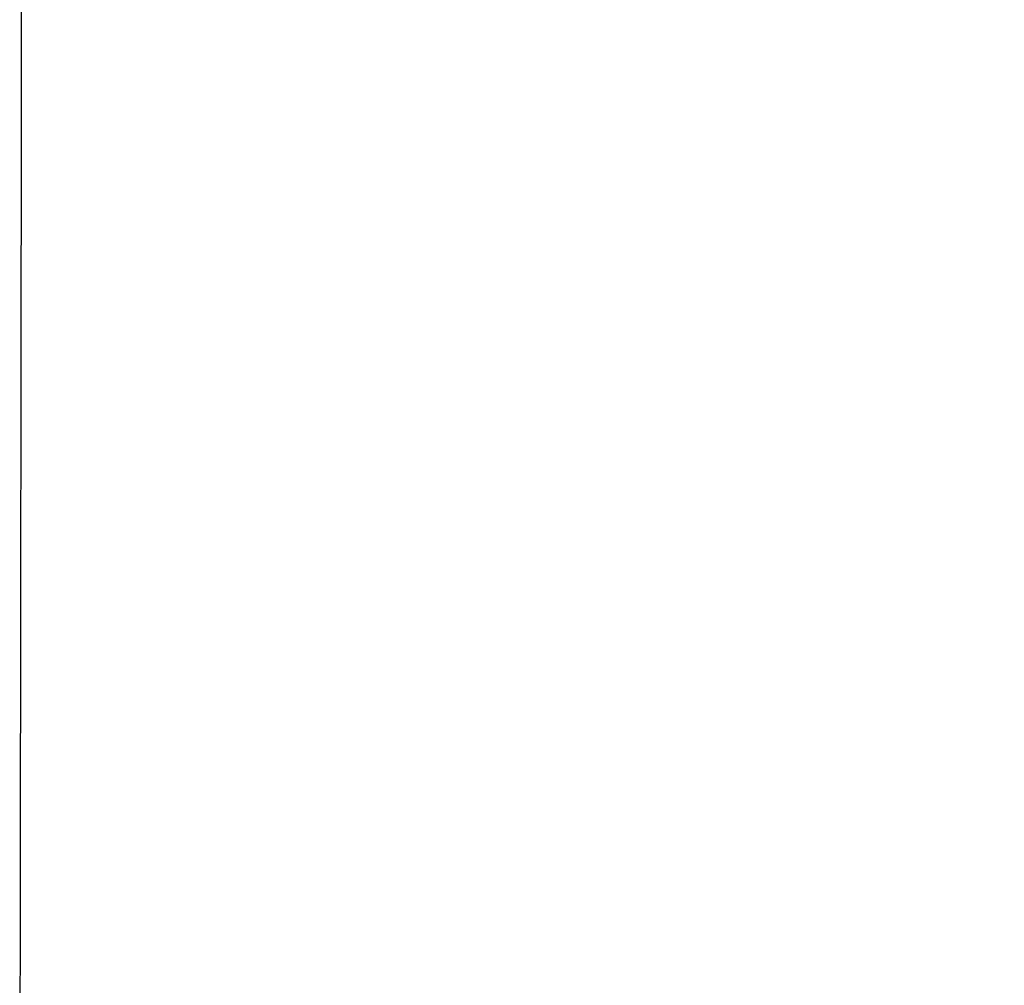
# Model space of a CAD drawing. Header units: millimetres. Extents: x 778 to 1998, y 0 to 125.
# Tile 200 of 256: x 1268.854 to 1269.21, y 14.995 to 15.343. Entities that reach past the tile are written whole.
import ezdxf

# ---------------------------------------------------------------- set-up
doc = ezdxf.new("R2010")
doc.units = ezdxf.units.MM
doc.header["$MEASUREMENT"] = 0
doc.layers.add('Predefinito', color=7, linetype='Continuous', true_color=0x000000)

msp = doc.modelspace()

# ---------------------------------------------------------------- linework, layer by layer
at = {"layer": 'Predefinito'}
for points in [[(1153.84163, 29.07778, 206.60078), (1335.94176, 22.03889, 109.32855), (1518.04189, 15, 12.05631)], [(1153.87226, 28.85724, -50.03268), (1335.83621, 21.92862, -30.64786), (1517.80016, 15, -11.26305)], [(1153.89709, 28.8563, 193.21175), (1335.84865, 21.92815, 102.23741), (1517.80021, 15, 11.26307)], [(1153.92112, 28.69125, 169.69237), (1335.63041, 21.84562, 89.62366), (1517.33969, 15, 9.55496)], [(1153.91996, 28.6912, -28.21622), (1335.62983, 21.8456, -18.88559), (1517.33969, 15, -9.55496)], [(1191.90462, 28.22976, 210.09028), (1355.2392, 21.61488, 111.8577), (1518.57379, 15.00001, 13.62512)], [(1208.51426, 27.92651, 210.0319), (1363.6954, 21.46326, 112.23266), (1518.87654, 15.00001, 14.43342)], [(1231.16473, 27.70963, 210.07053), (1375.39599, 21.35482, 113.15579), (1519.62725, 15, 16.24104)], [(1266.89115, 25.19288, -59.66548), (1392.73246, 20.09644, -36.64527), (1518.57377, 15.00001, -13.62507)]]:
    msp.add_open_spline(points, degree=2, dxfattribs=at)
msp.add_rational_spline([(1268.8584, 17.4908, 207.73866), (1268.85812, 17.6712, 210.51647), (1268.85442, 14.91463, 210.90389)], [1, 0.733042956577, 1], degree=2, dxfattribs=at)
for points, knots in [([(1268.85442, 14.91463, 210.90389), (1268.55677, 14.98821, 210.89354), (1268.26265, 15.05808, 210.85669), (1267.82689, 15.15721, 210.76105), (1267.68255, 15.18931, 210.72245), (1267.39569, 15.25161, 210.63169), (1267.25286, 15.28186, 210.57938), (1266.82998, 15.36904, 210.40198), (1266.55891, 15.42171, 210.25815), (1266.04383, 15.51498, 209.92097), (1265.79735, 15.55603, 209.72598), (1265.33805, 15.62433, 209.2859), (1265.12936, 15.65098, 209.0448), (1264.8506, 15.67927, 208.65431), (1264.76329, 15.68677, 208.51915), (1264.60045, 15.69768, 208.23835), (1264.52473, 15.7011, 208.09224), (1264.3201, 15.70484, 207.64579), (1264.21301, 15.69883, 207.33744), (1264.09745, 15.67701, 206.86086), (1264.06634, 15.66755, 206.69891), (1264.02018, 15.64437, 206.37288), (1264.00512, 15.6307, 206.20914), (1263.99803, 15.6151, 206.04613)], [0, 0, 0, 0, 0.000946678, 0.000946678, 0.001420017, 0.001420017, 0.001893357, 0.001893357, 0.002840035, 0.002840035, 0.003786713, 0.003786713, 0.004733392, 0.004733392, 0.005206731, 0.005206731, 0.00568007, 0.00568007, 0.006626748, 0.006626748, 0.007100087, 0.007100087, 0.007573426, 0.007573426, 0.007573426, 0.007573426]), ([(1242.8856, 15.33305, -24.39237), (1242.94164, 15.33094, -24.38936), (1242.99769, 15.32882, -24.38634), (1243.05373, 15.32671, -24.38333), (1273.85386, 14.1664, -22.72798), (1304.65401, 13.00609, -21.07289), (1335.4542, 11.84578, -19.41865), (1350.8543, 11.26562, -18.59152), (1366.2544, 10.68546, -17.76462), (1381.65453, 10.10531, -16.93816), (1397.05467, 9.52515, -16.11171), (1412.45482, 8.945, -15.28566), (1427.85503, 8.36484, -14.46074), (1443.25525, 7.78469, -13.63583), (1458.6555, 7.20454, -12.81171), (1474.05599, 6.6244, -11.9918), (1481.75623, 6.33433, -11.58184), (1489.45653, 6.04426, -11.17289), (1497.15699, 5.75422, -10.7671), (1501.00723, 5.60919, -10.5642), (1504.8575, 5.46418, -10.3621), (1508.70787, 5.31917, -10.16167), (1510.39594, 5.2556, -10.07379), (1512.08402, 5.19203, -9.98621), (1513.77213, 5.12847, -9.89913)], [92.454096, 92.454096, 92.454096, 92.454096, 92.622633, 92.622633, 92.622633, 185.245265, 185.245265, 185.245265, 231.556582, 231.556582, 231.556582, 277.867898, 277.867898, 277.867898, 324.179214, 324.179214, 324.179214, 347.334873, 347.334873, 347.334873, 358.912702, 358.912702, 358.912702, 363.98862, 363.98862, 363.98862, 363.98862])]:
    msp.add_open_spline(points, degree=3, knots=knots, dxfattribs=at)

doc.saveas('drawing.dxf')
